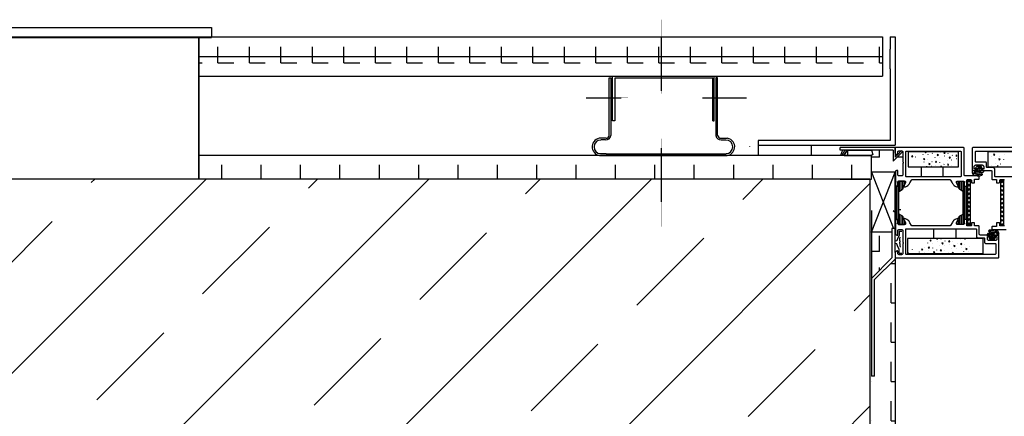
# Model space of a CAD drawing. Header units: millimetres. Extents: x -4577 to 1032787, y -66234 to 201209.
# Tile 230 of 256: x 26380 to 27005, y -55026 to -54774. Entities that reach past the tile are written whole.
import ezdxf

# ---------------------------------------------------------------- set-up
doc = ezdxf.new("R2010")
doc.units = ezdxf.units.MM
doc.linetypes.add('510_5_2OG_ELT_1004$0$11-07-22_DS_2OG$0$AUSGEZOGEN', pattern=[0])
doc.linetypes.add('510_5_2OG_ELT_1004$0$11-07-22_DS_2OG$0$MITTE2_S7', pattern=[0.225, 0.125, -0.05, 0, -0.05])
for name, color, linetype in [('510_5_2OG_ELT_1004$0$11-07-22_DS_2OG$0$106', 8, '510_5_2OG_ELT_1004$0$11-07-22_DS_2OG$0$AUSGEZOGEN'), ('510_5_2OG_ELT_1004$0$11-07-22_DS_2OG$0$108', 8, '510_5_2OG_ELT_1004$0$11-07-22_DS_2OG$0$AUSGEZOGEN'), ('510_5_2OG_ELT_1004$0$11-07-22_DS_2OG$0$DOOR', 8, '510_5_2OG_ELT_1004$0$11-07-22_DS_2OG$0$AUSGEZOGEN'), ('510_5_2OG_ELT_1004$0$11-07-22_DS_2OG$0$Nichttragende_Bauteile', 8, '510_5_2OG_ELT_1004$0$11-07-22_DS_2OG$0$AUSGEZOGEN'), ('510_5_2OG_ELT_1004$0$11-07-22_DS_2OG$0$Tragende_Bauteile', 8, '510_5_2OG_ELT_1004$0$11-07-22_DS_2OG$0$AUSGEZOGEN')]:
    doc.layers.add(name, color=color, linetype=linetype)
pattern_1 = [(90, (1885.797, -66881.692), (-20, 20), [10, -10]), (180, (1885.797, -66881.692), (-20, 20), [10, -10])]
pattern_2 = [(0, (1908.297, -66879.192), (25, 25), [12.5, -12.5]), (90, (1908.297, -66879.192), (25, 25), [12.5, -12.5])]
pattern_3 = [(0, (1905.797, -66881.692), (20, 20), [10, -10]), (90, (1905.797, -66881.692), (20, 20), [10, -10])]

# ---------------------------------------------------------------- blocks, each defined once
blk = doc.blocks.new('510_5_2OG_ELT_1004')
at = {"layer": '510_5_2OG_ELT_1004$0$11-07-22_DS_2OG$0$Nichttragende_Bauteile', "linetype": 'Continuous'}
h = blk.add_hatch(dxfattribs=at)
h.set_pattern_fill('MUSTER_NA', color=256, scale=10, style=0, pattern_type=2)
h.set_pattern_definition(pattern_3)
h.paths.add_polyline_path([(26927.78, -54785.24), (26927.78, -54797.74), (26501.7, -54797.74), (26501.7, -54785.24)], flags=0)
h = blk.add_hatch(dxfattribs=at)
h.set_pattern_fill('MUSTER_NA', color=256, scale=10, style=0, pattern_type=2)
h.set_pattern_definition(pattern_3)
h.paths.add_polyline_path([(26927.78, -54797.74), (26927.78, -54810.24), (26501.7, -54810.24), (26493.7, -54810.24), (26493.7, -54797.74), (26501.7, -54797.74)], flags=0)
h = blk.add_hatch(dxfattribs=at)
h.set_pattern_fill('MUSTER_NA', color=256, scale=10, angle=90, style=0, pattern_type=2)
h.set_pattern_definition(pattern_1)
h.paths.add_polyline_path([(26938.22, -54873.57), (26937.98, -54873.47), (26937.61, -54873.1), (26937.51, -54872.86), (26937.48, -54870.1), (26936.72, -54870.14), (26936.27, -54870.4), (26935.78, -54871.1), (26920.78, -54871.1), (26920.78, -54860.6), (26903.26, -54860.6), (26905.48, -54857.3), (26920.78, -54857.3), (26934.54, -54857.3), (26934.54, -54864.26), (26940.6, -54858.2), (26940.75, -54858.35), (26940.78, -54864.6), (26940.78, -54872.6), (26940.49, -54873.31), (26940.28, -54873.47), (26940.04, -54873.57)], flags=0)
h = blk.add_hatch(dxfattribs=at)
h.set_pattern_fill('MUSTER_NA', color=256, scale=12.5, style=0, pattern_type=2)
h.set_pattern_definition(pattern_2)
h.paths.add_polyline_path([(26845.86, -54860.61), (26920.93, -54860.61), (26920.93, -54875.61), (26845.86, -54875.61), (26493.7, -54875.61), (26493.7, -54860.61)], flags=0)
h = blk.add_hatch(dxfattribs=at)
h.set_pattern_fill('MUSTER_NA', color=256, scale=10, angle=90, style=0, pattern_type=2)
h.set_pattern_definition(pattern_1)
h.paths.add_polyline_path([(26920.78, -54909.39), (26933.78, -54909.39), (26933.78, -54925.62), (26920.78, -54938.62)], flags=0)
h = blk.add_hatch(dxfattribs=at)
h.set_pattern_fill('MUSTER_NA', color=256, scale=12.5, style=0, pattern_type=2)
h.set_pattern_definition(pattern_2)
h.paths.add_polyline_path([(26935.78, -55175.6), (26935.78, -54926.44), (26922.78, -54939.44), (26922.78, -55000.84), (26920.78, -55000.84), (26920.78, -55175.6)], flags=0)
at = {"layer": '510_5_2OG_ELT_1004$0$11-07-22_DS_2OG$0$Tragende_Bauteile', "linetype": 'Continuous'}
h = blk.add_hatch(dxfattribs=at)
h.set_pattern_fill('SCHRAFFUR_16', color=256, scale=1000, style=0, pattern_type=2)
h.set_pattern_definition([(45, (1895.8, -66891.69), (-70.71068, 70.71068), []), (45, (1860.44, -66856.34), (-70.71068, 70.71068), [60, -35])])
h.paths.add_polyline_path([(19380, -55175.6), (26919.78, -55175.6), (26919.78, -54875.6), (19380, -54875.6)], flags=0)
at = {"layer": '510_5_2OG_ELT_1004$0$11-07-22_DS_2OG$0$106', "linetype": '510_5_2OG_ELT_1004$0$11-07-22_DS_2OG$0$AUSGEZOGEN'}
for p, q in [((26934.58, -54895.6), (26936.28, -54897.1)), ((26939.47, -54895.06), (26938.21, -54895.1))]:
    blk.add_line(p, q, dxfattribs=at)
at = {"layer": '510_5_2OG_ELT_1004$0$11-07-22_DS_2OG$0$108', "linetype": '510_5_2OG_ELT_1004$0$11-07-22_DS_2OG$0$AUSGEZOGEN'}
for p, q in [((26948.97, -54858.3), (26948.94, -54858.33)), ((26955, -54858.3), (26955.18, -54858.91)), ((26955.18, -54858.91), (26955.71, -54858.34)), ((26955.71, -54858.34), (26955.57, -54858.3)), ((26959.51, -54859.22), (26959.45, -54859.2)), ((26964.55, -54858.76), (26964.6, -54858.71)), ((26967.29, -54858.47), (26966.76, -54859.04)), ((26966.76, -54859.04), (26967.52, -54859.21)), ((26967.52, -54859.21), (26967.29, -54858.47)), ((26969.39, -54859.19), (26969.41, -54859.25)), ((26946.77, -54860.66), (26946.24, -54861.23)), ((26946.24, -54861.23), (26947, -54861.41)), ((26947, -54861.41), (26946.77, -54860.66)), ((26948.87, -54861.38), (26948.89, -54861.44)), ((26953.65, -54860.06), (26953.63, -54859.99)), ((26954.37, -54862.42), (26953.84, -54862.99)), ((26953.84, -54862.99), (26954.6, -54863.16)), ((26954.19, -54864.92), (26954.13, -54864.9)), ((26954.6, -54863.16), (26954.37, -54862.42)), ((26956.47, -54863.14), (26956.49, -54863.2)), ((26956.59, -54860.04), (26956.54, -54860.09)), ((26957.23, -54865.62), (26957.46, -54866.37)), ((26957.99, -54865.8), (26957.23, -54865.62)), ((26959.23, -54864.47), (26959.28, -54864.42)), ((26961.25, -54861.81), (26961.23, -54861.75)), ((26961.97, -54864.17), (26961.44, -54864.74)), ((26961.44, -54864.74), (26962.2, -54864.92)), ((26962.2, -54864.92), (26961.97, -54864.17)), ((26962.55, -54859.92), (26962.78, -54860.66)), ((26963.31, -54860.09), (26962.55, -54859.92)), ((26962.78, -54860.66), (26963.31, -54860.09)), ((26964.07, -54864.89), (26964.09, -54864.95)), ((26964.19, -54861.8), (26964.14, -54861.84)), ((26967.11, -54860.97), (26967.05, -54860.96)), ((26968.85, -54863.57), (26968.83, -54863.5)), ((26970.15, -54861.67), (26970.38, -54862.42)), ((26970.91, -54861.85), (26970.15, -54861.67)), ((26970.38, -54862.42), (26970.91, -54861.85)), ((26971.79, -54863.55), (26971.74, -54863.6)), ((26972.15, -54860.52), (26972.2, -54860.47)), ((26974.89, -54860.22), (26974.36, -54860.79)), ((26974.71, -54862.72), (26974.65, -54862.71)), ((26952.41, -54867.8), (26952.41, -54874.1)), ((26955.93, -54867.52), (26955.91, -54867.45)), ((26957.46, -54866.37), (26957.99, -54865.8)), ((26958.87, -54867.5), (26958.82, -54867.55)), ((26961.79, -54866.67), (26961.73, -54866.66)), ((26964.83, -54867.38), (26964.96, -54867.8)), ((26965.59, -54867.55), (26964.83, -54867.38)), ((26965.36, -54867.8), (26965.59, -54867.55)), ((26966.41, -54874.1), (26966.41, -54867.8)), ((26966.83, -54866.22), (26966.88, -54866.17)), ((26969.57, -54865.93), (26969.04, -54866.5)), ((26969.04, -54866.5), (26969.8, -54866.67)), ((26969.8, -54866.67), (26969.57, -54865.93)), ((26971.67, -54866.64), (26971.69, -54866.71)), ((26938.48, -54876.85), (26938.48, -54883.33)), ((26939.48, -54876.85), (26939.48, -54882.72)), ((26940.48, -54876.85), (26940.48, -54882.12)), ((26941.48, -54876.85), (26941.48, -54879.75)), ((26975.78, -54876.85), (26975.78, -54879.75)), ((26976.78, -54876.85), (26976.78, -54882.12)), ((26977.78, -54876.85), (26977.78, -54882.72)), ((26978.78, -54876.85), (26978.78, -54883.33)), ((26981.78, -54877.76), (26983.13, -54876.4)), ((26983.78, -54877.7), (26982.48, -54876.4)), ((26938.68, -54883.18), (26940.38, -54882.2)), ((26978.58, -54883.18), (26976.88, -54882.2)), ((26979.78, -54879.96), (26979.78, -54901.25)), ((26980.78, -54880.05), (26980.78, -54901.15)), ((26981.28, -54880.55), (26981.28, -54900.65)), ((26983.78, -54880.42), (26981.78, -54878.42)), ((26981.78, -54880.47), (26983.78, -54878.47)), ((26983.78, -54883.13), (26981.78, -54881.13)), ((26981.78, -54883.19), (26983.78, -54881.19)), ((26983.78, -54885.85), (26981.78, -54883.85)), ((26981.78, -54885.9), (26983.78, -54883.9)), ((26983.78, -54888.56), (26981.78, -54886.56)), ((26981.78, -54888.62), (26983.78, -54886.62)), ((26983.78, -54891.28), (26981.78, -54889.28)), ((26981.78, -54891.33), (26983.78, -54889.33)), ((26983.78, -54893.99), (26981.78, -54891.99)), ((26981.78, -54894.05), (26983.78, -54892.05)), ((26983.78, -54896.71), (26981.78, -54894.71)), ((26981.78, -54896.76), (26983.78, -54894.76)), ((26938.48, -54897.88), (26938.48, -54904.35)), ((26940.38, -54899.01), (26938.68, -54898.03)), ((26939.48, -54898.49), (26939.48, -54904.35)), ((26940.48, -54899.09), (26940.48, -54904.35)), ((26941.48, -54901.46), (26941.48, -54904.35)), ((26975.78, -54901.46), (26975.78, -54904.35)), ((26976.78, -54899.09), (26976.78, -54904.35)), ((26976.88, -54899.01), (26978.58, -54898.03)), ((26977.78, -54898.49), (26977.78, -54904.35)), ((26978.78, -54897.88), (26978.78, -54904.35)), ((26983.78, -54899.42), (26981.78, -54897.42)), ((26981.78, -54899.48), (26983.78, -54897.48)), ((26983.78, -54902.14), (26981.78, -54900.14)), ((26981.78, -54902.2), (26983.78, -54900.2)), ((26983.73, -54904.8), (26981.78, -54902.85)), ((26981.89, -54904.8), (26983.78, -54902.91)), ((26960.44, -54913.4), (26960.44, -54907.1)), ((26974.44, -54907.1), (26974.44, -54913.4)), ((26954.96, -54913.62), (26954.89, -54913.61)), ((26958, -54914.33), (26958.22, -54915.07)), ((26962.56, -54915.38), (26962.49, -54915.36)), ((26962.96, -54913.62), (26962.89, -54913.4)), ((26964.84, -54913.59), (26964.86, -54913.66)), ((26967.6, -54914.93), (26967.64, -54914.88)), ((26972.44, -54915.35), (26972.46, -54915.41)), ((26977.21, -54914.03), (26977.19, -54913.96)), ((26980.15, -54914.01), (26980.11, -54914.06)), ((26943.77, -54920.17), (26943.85, -54920.11)), ((26946.71, -54920.16), (26946.67, -54920.2)), ((26951.37, -54921.93), (26951.35, -54921.86)), ((26954.31, -54921.91), (26954.27, -54921.96)), ((26954.68, -54918.88), (26954.72, -54918.83)), ((26956.69, -54916.22), (26956.67, -54916.16)), ((26957.24, -54921.08), (26957.17, -54921.07)), ((26959.52, -54919.3), (26959.54, -54919.36)), ((26959.63, -54916.21), (26959.59, -54916.25)), ((26960.28, -54921.79), (26960.51, -54922.53)), ((26962.28, -54920.63), (26962.32, -54920.58)), ((26964.29, -54917.98), (26964.27, -54917.91)), ((26965.01, -54920.34), (26964.48, -54920.91)), ((26964.48, -54920.91), (26965.24, -54921.08)), ((26965.24, -54921.08), (26965.01, -54920.34)), ((26965.6, -54916.08), (26965.82, -54916.83)), ((26967.12, -54921.05), (26967.14, -54921.12)), ((26967.23, -54917.96), (26967.19, -54918.01)), ((26970.16, -54917.13), (26970.09, -54917.12)), ((26971.89, -54919.73), (26971.87, -54919.67)), ((26973.2, -54917.84), (26973.42, -54918.58)), ((26973.96, -54918.01), (26973.2, -54917.84)), ((26973.42, -54918.58), (26973.96, -54918.01)), ((26974.83, -54919.72), (26974.79, -54919.76)), ((26975.2, -54916.68), (26975.24, -54916.63)), ((26977.76, -54918.89), (26977.69, -54918.87)), ((26979.49, -54921.48), (26979.47, -54921.42)), ((26980.04, -54917.1), (26980.06, -54917.17)), ((26980.8, -54919.59), (26981.02, -54920.34)), ((26982.43, -54921.47), (26982.39, -54921.52)), ((26982.8, -54918.43), (26982.84, -54918.39)), ((26944.49, -54922.53), (26944.15, -54922.9)), ((26944.61, -54922.9), (26944.49, -54922.53)), ((26964.84, -54922.84), (26964.77, -54922.82)), ((26969.88, -54922.38), (26969.92, -54922.34)), ((26974.72, -54922.81), (26974.74, -54922.87))]:
    blk.add_line(p, q, dxfattribs=at)
for points in [[(26981.28, -54876.85), (26981.28, -54876.4), (26981.32, -54876.21), (26981.43, -54876.05), (26981.59, -54875.94), (26981.78, -54875.9), (26983.78, -54875.9), (26983.97, -54875.94), (26984.13, -54876.05), (26984.24, -54876.21), (26984.28, -54876.4), (26984.28, -54877.4), (26984.32, -54877.6), (26984.43, -54877.76), (26984.59, -54877.87), (26984.78, -54877.9), (26986.28, -54877.9), (26986.28, -54875.6), (26988.78, -54875.6), (26988.97, -54875.57), (26989.13, -54875.46), (26989.24, -54875.3), (26989.28, -54875.1), (26989.28, -54874.1), (26989.24, -54873.91), (26989.13, -54873.75), (26988.97, -54873.64), (26988.78, -54873.6), (26980.28, -54873.6), (26980.09, -54873.57), (26979.93, -54873.46), (26979.82, -54873.3), (26979.78, -54873.1), (26979.78, -54856.1), (26979.74, -54855.91), (26979.63, -54855.75), (26979.47, -54855.64), (26979.28, -54855.6), (26935.78, -54855.6), (26935.78, -54859), (26936.88, -54860.1), (26937.18, -54860.1), (26937.33, -54860.06), (26937.44, -54859.95), (26937.48, -54859.8), (26937.48, -54858.6), (26937.51, -54858.35), (26937.61, -54858.1), (26937.77, -54857.9), (26937.98, -54857.74), (26938.22, -54857.64), (26938.48, -54857.6), (26939.78, -54857.6), (26940.04, -54857.64), (26940.28, -54857.74), (26940.49, -54857.9), (26940.65, -54858.1), (26940.75, -54858.35), (26940.78, -54858.6), (26940.78, -54864.6), (26940.91, -54864.79), (26940.97, -54864.99), (26940.97, -54865.21), (26940.91, -54865.42), (26940.78, -54865.6), (26940.78, -54872.6), (26940.75, -54872.86), (26940.65, -54873.1), (26940.49, -54873.31), (26940.28, -54873.47), (26940.04, -54873.57), (26939.78, -54873.6), (26938.48, -54873.6), (26938.22, -54873.57), (26937.98, -54873.47), (26937.77, -54873.31), (26937.61, -54873.1), (26937.51, -54872.86), (26937.48, -54872.6), (26937.48, -54870.1), (26936.98, -54870.1), (26936.72, -54870.14), (26936.48, -54870.24), (26936.27, -54870.4), (26936.11, -54870.6), (26936.01, -54870.85), (26935.98, -54871.1), (26935.98, -54876.85), (26936.14, -54876.98), (26936.18, -54877.13), (26936.18, -54877.58), (26936.14, -54877.73), (26935.98, -54877.85), (26935.98, -54879.75), (26936.02, -54879.9), (26936.13, -54880.01), (26936.28, -54880.05), (26937.28, -54880.05), (26937.43, -54880.01), (26937.54, -54879.9), (26937.58, -54879.75), (26937.58, -54877.35), (26937.62, -54877.16), (26937.73, -54877), (26937.89, -54876.89), (26938.08, -54876.85), (26941.98, -54876.85)], [(26942.58, -54873.6), (26942.58, -54858.3), (26942.62, -54858.11), (26942.73, -54857.95), (26942.89, -54857.84), (26943.08, -54857.8), (26977.28, -54857.8), (26977.47, -54857.84), (26977.63, -54857.95), (26977.74, -54858.11), (26977.78, -54858.3), (26977.78, -54873.6), (26977.74, -54873.8), (26977.63, -54873.96), (26977.47, -54874.07), (26977.28, -54874.1), (26943.08, -54874.1)], [(26974.36, -54860.79), (26975.12, -54860.97), (26974.89, -54860.22)], [(26942.28, -54877.65), (26942.24, -54877.41), (26942.13, -54877.18), (26941.95, -54877.01), (26941.73, -54876.89), (26941.48, -54876.85), (26938.08, -54876.85), (26937.89, -54876.89), (26937.73, -54877), (26937.62, -54877.16), (26937.58, -54877.35), (26937.58, -54879.75), (26937.54, -54879.9), (26937.43, -54880.01), (26937.28, -54880.05), (26936.48, -54880.05), (26936.29, -54880.09), (26936.13, -54880.2), (26936.02, -54880.36), (26935.98, -54880.55)], [(26940.94, -54880.72), (26942.28, -54878.3), (26942.28, -54877.65)], [(26941.98, -54876.85), (26942.17, -54876.89), (26942.33, -54877), (26942.44, -54877.16), (26942.48, -54877.35), (26942.48, -54878.05), (26941.09, -54880.46), (26941.08, -54880.55), (26941.13, -54880.62), (26941.21, -54880.65), (26941.78, -54880.58), (26942.33, -54880.44), (26942.86, -54880.23), (26943.37, -54879.96), (26943.84, -54879.64), (26944.27, -54879.27), (26944.65, -54878.85), (26944.99, -54878.38), (26945.26, -54877.88), (26946.26, -54876.15), (26946.37, -54876.02), (26946.52, -54875.93), (26946.69, -54875.9), (26970.57, -54875.9), (26970.74, -54875.93), (26970.89, -54876.02), (26971, -54876.15), (26972, -54877.88), (26972.27, -54878.38), (26972.61, -54878.85), (26972.99, -54879.27), (26973.42, -54879.64), (26973.89, -54879.96), (26974.4, -54880.23), (26974.93, -54880.44), (26975.48, -54880.58), (26976.05, -54880.65), (26976.13, -54880.62), (26976.18, -54880.55), (26976.17, -54880.46), (26974.78, -54878.05), (26974.78, -54877.35), (26974.82, -54877.16), (26974.93, -54877), (26975.09, -54876.89), (26975.28, -54876.85)], [(26943.08, -54874.1), (26942.89, -54874.07), (26942.73, -54873.96), (26942.62, -54873.8), (26942.58, -54873.6)], [(26976.32, -54880.72), (26974.98, -54878.3), (26974.98, -54877.65), (26975.02, -54877.41), (26975.13, -54877.18), (26975.31, -54877.01), (26975.53, -54876.89), (26975.78, -54876.85), (26979.18, -54876.85), (26979.37, -54876.89), (26979.53, -54877), (26979.64, -54877.16), (26979.68, -54877.35), (26979.68, -54879.75), (26979.72, -54879.9), (26979.83, -54880.01), (26979.98, -54880.05), (26980.78, -54880.05), (26980.97, -54880.09), (26981.13, -54880.2), (26981.24, -54880.36), (26981.28, -54880.55)], [(26975.28, -54876.85), (26979.18, -54876.85), (26979.37, -54876.89), (26979.53, -54877), (26979.64, -54877.16), (26979.68, -54877.35), (26979.68, -54879.75), (26979.72, -54879.9), (26979.83, -54880.01), (26979.98, -54880.05), (26980.98, -54880.05), (26981.13, -54880.01), (26981.24, -54879.9), (26981.28, -54879.75), (26981.28, -54877.85), (26981.12, -54877.73), (26981.08, -54877.58), (26981.08, -54877.13), (26981.12, -54876.98), (26981.28, -54876.85)], [(26981.78, -54904.8), (26983.78, -54904.8), (26983.78, -54876.4), (26981.78, -54876.4), (26981.78, -54904.8)], [(26940.38, -54882.2), (26940.59, -54882.04), (26940.75, -54881.83), (26940.85, -54881.59), (26940.88, -54881.33), (26940.88, -54880.96), (26940.89, -54880.88), (26940.91, -54880.79), (26940.94, -54880.72)], [(26976.88, -54882.2), (26976.67, -54882.04), (26976.51, -54881.83), (26976.41, -54881.59), (26976.38, -54881.33), (26976.38, -54880.96), (26976.37, -54880.88), (26976.35, -54880.79), (26976.32, -54880.72)], [(26978.58, -54898.03), (26978.79, -54897.87), (26978.95, -54897.66), (26979.05, -54897.42), (26979.08, -54897.16), (26979.08, -54884.04), (26979.05, -54883.79), (26978.95, -54883.54), (26978.79, -54883.34), (26978.58, -54883.18)], [(26941.98, -54904.35), (26938.08, -54904.35), (26937.89, -54904.32), (26937.73, -54904.21), (26937.62, -54904.05), (26937.58, -54903.85), (26937.58, -54901.45), (26937.54, -54901.3), (26937.43, -54901.19), (26937.28, -54901.15), (26936.28, -54901.15), (26936.13, -54901.19), (26936.02, -54901.3), (26935.98, -54901.45), (26935.98, -54903.35), (26936.14, -54903.48), (26936.18, -54903.63), (26936.18, -54904.08), (26936.14, -54904.23), (26935.98, -54904.35), (26935.98, -54904.8), (26935.98, -54904.35), (26935.98, -54910.1), (26936.01, -54910.36), (26936.11, -54910.6), (26936.27, -54910.81), (26936.48, -54910.97), (26936.72, -54911.07), (26936.98, -54911.1), (26937.48, -54911.1), (26937.48, -54908.6), (26937.51, -54908.35), (26937.61, -54908.1), (26937.77, -54907.9), (26937.98, -54907.74), (26938.22, -54907.64), (26938.48, -54907.6), (26939.78, -54907.6), (26940.04, -54907.64), (26940.28, -54907.74), (26940.49, -54907.9), (26940.65, -54908.1), (26940.75, -54908.35), (26940.78, -54908.6), (26940.78, -54915.6), (26940.91, -54915.79), (26940.97, -54915.99), (26940.97, -54916.21), (26940.91, -54916.42), (26940.78, -54916.6), (26940.78, -54922.6), (26940.75, -54922.86), (26940.65, -54923.1), (26940.49, -54923.31), (26940.28, -54923.47), (26940.04, -54923.57), (26939.78, -54923.6), (26938.48, -54923.6), (26938.22, -54923.57), (26937.98, -54923.47), (26937.77, -54923.31), (26937.61, -54923.1), (26937.51, -54922.86), (26937.48, -54922.6), (26937.48, -54921.4), (26937.44, -54921.25), (26937.33, -54921.14), (26937.18, -54921.1), (26936.88, -54921.1), (26935.78, -54922.2), (26935.78, -54925.6), (27001.28, -54925.6), (27001.47, -54925.57), (27001.63, -54925.46), (27001.74, -54925.3), (27001.78, -54925.1), (27001.78, -54911.6), (27001.74, -54911.41), (27001.63, -54911.25), (27001.47, -54911.14), (27001.28, -54911.1), (26999.98, -54911.1), (26999.79, -54911.14), (26999.63, -54911.25), (26999.52, -54911.41), (26999.48, -54911.6), (26999.48, -54912.1), (27000.48, -54912.1), (27000.48, -54913.6), (27000.45, -54913.86), (27000.35, -54914.1), (27000.19, -54914.31), (26999.98, -54914.47), (26999.74, -54914.57), (26999.48, -54914.6), (26995.48, -54914.6), (26995.22, -54914.57), (26994.98, -54914.47), (26994.77, -54914.31), (26994.61, -54914.1), (26994.51, -54913.86), (26994.48, -54913.6), (26994.48, -54912.1), (26995.48, -54912.1), (26995.48, -54911.6), (26995.44, -54911.41), (26995.33, -54911.25), (26995.17, -54911.14), (26994.98, -54911.1), (26989.78, -54911.1), (26989.59, -54911.07), (26989.43, -54910.96), (26989.32, -54910.8), (26989.28, -54910.6), (26989.28, -54905.8), (26989.24, -54905.61), (26989.13, -54905.45), (26988.97, -54905.34), (26988.78, -54905.3), (26986.28, -54905.3), (26986.28, -54903.3), (26984.78, -54903.3), (26984.59, -54903.34), (26984.43, -54903.45), (26984.32, -54903.61), (26984.28, -54903.8), (26984.28, -54904.8), (26984.24, -54905), (26984.13, -54905.16), (26983.97, -54905.27), (26983.78, -54905.3), (26981.78, -54905.3), (26981.59, -54905.27), (26981.43, -54905.16), (26981.32, -54905), (26981.28, -54904.8), (26981.28, -54904.35), (26981.12, -54904.23), (26981.08, -54904.08), (26981.08, -54903.63), (26981.12, -54903.48), (26981.28, -54903.35), (26981.28, -54901.45), (26981.24, -54901.3), (26981.13, -54901.19), (26980.98, -54901.15), (26979.98, -54901.15), (26979.83, -54901.19), (26979.72, -54901.3), (26979.68, -54901.45), (26979.68, -54903.85), (26979.64, -54904.05), (26979.53, -54904.21), (26979.37, -54904.32), (26979.18, -54904.35), (26975.28, -54904.35)], [(26935.98, -54900.65), (26936.02, -54900.85), (26936.13, -54901.01), (26936.29, -54901.12), (26936.48, -54901.15), (26937.28, -54901.15), (26937.43, -54901.19), (26937.54, -54901.3), (26937.58, -54901.45), (26937.58, -54903.85), (26937.62, -54904.05), (26937.73, -54904.21), (26937.89, -54904.32), (26938.08, -54904.35), (26941.48, -54904.35), (26941.73, -54904.32), (26941.95, -54904.2), (26942.13, -54904.02), (26942.24, -54903.8), (26942.28, -54903.55)], [(26940.94, -54900.49), (26940.91, -54900.41), (26940.89, -54900.33), (26940.88, -54900.25), (26940.88, -54899.88), (26940.85, -54899.62), (26940.75, -54899.38), (26940.59, -54899.17), (26940.38, -54899.01)], [(26942.28, -54903.55), (26942.28, -54902.9), (26940.94, -54900.49)], [(26975.28, -54904.35), (26975.09, -54904.32), (26974.93, -54904.21), (26974.82, -54904.05), (26974.78, -54903.85), (26974.78, -54903.15), (26976.17, -54900.75), (26976.18, -54900.66), (26976.13, -54900.59), (26976.05, -54900.55), (26975.48, -54900.63), (26974.93, -54900.77), (26974.4, -54900.98), (26973.89, -54901.24), (26973.42, -54901.57), (26972.99, -54901.94), (26972.61, -54902.36), (26972.27, -54902.83), (26972, -54903.33), (26971, -54905.05), (26970.89, -54905.19), (26970.74, -54905.27), (26970.57, -54905.3), (26946.69, -54905.3), (26946.52, -54905.27), (26946.37, -54905.19), (26946.26, -54905.05), (26945.26, -54903.33), (26944.99, -54902.83), (26944.65, -54902.36), (26944.27, -54901.94), (26943.84, -54901.57), (26943.37, -54901.24), (26942.86, -54900.98), (26942.33, -54900.77), (26941.78, -54900.63), (26941.21, -54900.55), (26941.13, -54900.59), (26941.08, -54900.66), (26941.09, -54900.75), (26942.48, -54903.15), (26942.48, -54903.85), (26942.44, -54904.05), (26942.33, -54904.21), (26942.17, -54904.32), (26941.98, -54904.35)], [(26979.18, -54904.35), (26975.78, -54904.35), (26975.53, -54904.32), (26975.31, -54904.2), (26975.13, -54904.02), (26975.02, -54903.8), (26974.98, -54903.55), (26974.98, -54902.9), (26976.32, -54900.49)], [(26976.32, -54900.49), (26976.35, -54900.41), (26976.37, -54900.33), (26976.38, -54900.25), (26976.38, -54899.88), (26976.41, -54899.62), (26976.51, -54899.38), (26976.67, -54899.17), (26976.88, -54899.01)], [(26981.28, -54900.65), (26981.24, -54900.85), (26981.13, -54901.01), (26980.97, -54901.12), (26980.78, -54901.15), (26979.98, -54901.15), (26979.83, -54901.19), (26979.72, -54901.3), (26979.68, -54901.45), (26979.68, -54903.85)], [(26999.78, -54916.9), (26999.78, -54922.9), (26999.74, -54923.1), (26999.63, -54923.26), (26999.47, -54923.37), (26999.28, -54923.4), (26943.08, -54923.4), (26942.89, -54923.37), (26942.73, -54923.26), (26942.62, -54923.1), (26942.58, -54922.9), (26942.58, -54907.6), (26942.62, -54907.41), (26942.73, -54907.25), (26942.89, -54907.14), (26943.08, -54907.1), (26986.98, -54907.1), (26987.17, -54907.14), (26987.33, -54907.25), (26987.44, -54907.41), (26987.48, -54907.6), (26987.48, -54911.9), (26987.51, -54912.16), (26987.61, -54912.4), (26987.77, -54912.61), (26987.98, -54912.77), (26988.22, -54912.87), (26988.48, -54912.9), (26992.18, -54912.9), (26992.37, -54912.94), (26992.53, -54913.05), (26992.64, -54913.21), (26992.68, -54913.4), (26992.68, -54915.9), (26992.72, -54916.1), (26992.83, -54916.26), (26992.99, -54916.37), (26993.18, -54916.4), (26999.28, -54916.4), (26999.47, -54916.44), (26999.63, -54916.55), (26999.74, -54916.71), (26999.78, -54916.9)], [(26979.68, -54903.85), (26979.64, -54904.05), (26979.53, -54904.21), (26979.37, -54904.32), (26979.18, -54904.35)], [(26958.22, -54915.07), (26958.76, -54914.5), (26958, -54914.33)], [(26962.24, -54913.4), (26962.2, -54913.45), (26962.96, -54913.62)], [(26952.91, -54920.78), (26953.44, -54920.21), (26952.68, -54920.03), (26952.91, -54920.78)], [(26957.64, -54919.33), (26957.41, -54918.58), (26956.88, -54919.15), (26957.64, -54919.33)], [(26960.51, -54922.53), (26961.04, -54921.96), (26960.28, -54921.79)], [(26965.82, -54916.83), (26966.36, -54916.26), (26965.6, -54916.08)], [(26981.02, -54920.34), (26981.56, -54919.77), (26980.8, -54919.59)], [(26972.08, -54922.66), (26972.84, -54922.84), (26972.61, -54922.09), (26972.08, -54922.66)]]:
    blk.add_lwpolyline(points, dxfattribs=at)
for points in [[(26976.18, -54867.8), (26976.18, -54858.3), (26944.18, -54858.3), (26944.18, -54867.8), (26976.18, -54867.8)], [(26991.68, -54922.9), (26991.68, -54913.4), (26943.68, -54913.4), (26943.68, -54922.9), (26991.68, -54922.9)], [(26970.33, -54914.63), (26969.8, -54915.2), (26970.56, -54915.38), (26970.33, -54914.63)], [(26977.93, -54916.39), (26977.4, -54916.96), (26978.16, -54917.13), (26977.93, -54916.39)]]:
    blk.add_lwpolyline(points, close=True, dxfattribs=at)
at = {"layer": '510_5_2OG_ELT_1004$0$11-07-22_DS_2OG$0$DOOR', "linetype": '510_5_2OG_ELT_1004$0$11-07-22_DS_2OG$0$AUSGEZOGEN'}
for p, q in [((26997.41, -54858.43), (26997.46, -54858.38)), ((27000.35, -54858.41), (27000.37, -54858.47)), ((26995.03, -54864.12), (26995.05, -54864.18)), ((26997.04, -54861.46), (26997, -54861.51)), ((26998.82, -54859.56), (26998.29, -54860.13)), ((26998.29, -54860.13), (26999.05, -54860.31)), ((26999.05, -54860.31), (26998.82, -54859.56)), ((26999.81, -54862.79), (26999.79, -54862.73)), ((27002.09, -54861.01), (27002.15, -54861.02)), ((27004.64, -54863.22), (27004.6, -54863.26)), ((27005.01, -54860.18), (27005.06, -54860.13)), ((26984.88, -54870.2), (26984.85, -54870.32)), ((26984.85, -54870.32), (26984.85, -54871.32)), ((26984.85, -54871.32), (26985.24, -54872.41)), ((26985.05, -54870.12), (26984.86, -54870.3)), ((26985.05, -54870.12), (26984.86, -54870.3)), ((26985.04, -54870.11), (26984.88, -54870.2)), ((26987.19, -54870.11), (26985.04, -54870.11)), ((26986.19, -54871.8), (26985.45, -54872.54)), ((26986.19, -54871.8), (26985.45, -54872.54)), ((26985.78, -54870.12), (26987.08, -54871.41)), ((26985.78, -54870.12), (26987.08, -54871.41)), ((26985.78, -54871.49), (26986.19, -54871.21)), ((26987.14, -54872.53), (26985.78, -54871.49)), ((26986.19, -54871.21), (26986.98, -54871.39)), ((26987.75, -54870.24), (26986.67, -54871.32)), ((26987.75, -54870.24), (26986.67, -54871.32)), ((26987.44, -54867.72), (26986.97, -54868.44)), ((26986.97, -54868.44), (26987.02, -54868.7)), ((26986.98, -54868.49), (26988.34, -54869.85)), ((26986.98, -54868.49), (26988.34, -54869.85)), ((26986.98, -54871.39), (26987.79, -54871.51)), ((26987.02, -54868.7), (26987.39, -54868.95)), ((26987.31, -54870.08), (26987.19, -54870.11)), ((26987.39, -54869.91), (26987.31, -54870.08)), ((26987.39, -54868.95), (26987.39, -54869.91)), ((26987.57, -54867.62), (26987.44, -54867.72)), ((26990.61, -54867.62), (26987.57, -54867.62)), ((26987.69, -54870.11), (26988.28, -54869.84)), ((26988.05, -54870.82), (26987.69, -54870.11)), ((26987.79, -54871.51), (26988.6, -54871.56)), ((26988.66, -54869.33), (26988.03, -54869.96)), ((26988.66, -54869.33), (26988.03, -54869.96)), ((26988.62, -54870.86), (26988.05, -54870.82)), ((26988.19, -54868.32), (26989.09, -54868.48)), ((26988.19, -54869.02), (26988.19, -54868.32)), ((26988.49, -54869.32), (26988.19, -54869.02)), ((26988.28, -54869.84), (26988.44, -54869.84)), ((26988.44, -54869.84), (26988.6, -54869.97)), ((26989.69, -54869.32), (26988.49, -54869.32)), ((26988.6, -54869.97), (26989.09, -54870.85)), ((26988.6, -54871.56), (26989.42, -54871.54)), ((26989.38, -54870.84), (26988.62, -54870.86)), ((26988.77, -54870.27), (26989.18, -54870.69)), ((26988.77, -54870.27), (26989.18, -54870.69)), ((26988.89, -54868.04), (26989.09, -54867.84)), ((26988.99, -54868.21), (26988.89, -54868.04)), ((26988.95, -54867.63), (26989.7, -54868.38)), ((26988.95, -54867.63), (26989.7, -54868.38)), ((26989.09, -54868.24), (26988.99, -54868.21)), ((26989.09, -54867.84), (26989.26, -54867.94)), ((26989.26, -54868.14), (26989.09, -54868.24)), ((26989.09, -54868.48), (26989.99, -54868.32)), ((26989.09, -54870.85), (26989.57, -54869.97)), ((26989.26, -54867.94), (26989.29, -54868.04)), ((26989.29, -54868.04), (26989.26, -54868.14)), ((26990.82, -54870), (26989.27, -54871.55)), ((26990.82, -54870), (26989.27, -54871.55)), ((26989.34, -54870.85), (26989.98, -54871.49)), ((26989.34, -54870.85), (26989.98, -54871.49)), ((26990.04, -54870.77), (26989.38, -54870.84)), ((26989.42, -54871.54), (26990.23, -54871.46)), ((26989.57, -54869.97), (26989.89, -54869.83)), ((26990.36, -54867.63), (26989.59, -54868.4)), ((26990.36, -54867.63), (26989.59, -54868.4)), ((26989.99, -54869.02), (26989.69, -54869.32)), ((26989.89, -54869.83), (26990.5, -54870.11)), ((26989.99, -54868.32), (26989.99, -54869.02)), ((26989.99, -54868.67), (26990.8, -54869.48)), ((26989.99, -54868.67), (26990.8, -54869.48)), ((26990.5, -54870.11), (26990.04, -54870.77)), ((26990.23, -54871.46), (26991.03, -54871.31)), ((26990.75, -54867.73), (26990.61, -54867.62)), ((26991.14, -54868.47), (26990.75, -54867.73)), ((26990.8, -54868.96), (26991.14, -54868.47)), ((26990.8, -54869.91), (26990.8, -54868.96)), ((26990.83, -54870.03), (26990.8, -54869.91)), ((26991, -54870.11), (26990.83, -54870.03)), ((26992.57, -54870.11), (26991, -54870.11)), ((26991.03, -54871.31), (26991.82, -54871.09)), ((26991.44, -54870.12), (26992.08, -54870.76)), ((26991.44, -54870.12), (26992.08, -54870.76)), ((26991.82, -54871.09), (26992.57, -54870.11)), ((26996.77, -54866.71), (26996.83, -54866.73)), ((26999.69, -54865.89), (26999.74, -54865.84)), ((27001.33, -54867.76), (27001.1, -54867.02)), ((27002.63, -54865.87), (27002.65, -54865.93)), ((26985.24, -54872.41), (26985.9, -54872.79)), ((26985.9, -54872.79), (26986.37, -54873)), ((26986.37, -54873), (26986.89, -54873.19)), ((26986.89, -54873.19), (26987.41, -54873.35)), ((26988.96, -54872.78), (26987.14, -54872.53)), ((26987.41, -54873.35), (26987.94, -54873.45)), ((26988.14, -54872.67), (26987.45, -54873.36)), ((26988.14, -54872.67), (26987.45, -54873.36)), ((26987.94, -54873.45), (26988.49, -54873.48)), ((26988.37, -54872.7), (26989.14, -54873.47)), ((26988.37, -54872.7), (26989.14, -54873.47)), ((26988.49, -54873.48), (26988.99, -54873.48)), ((26989.51, -54872.72), (26988.96, -54872.78)), ((26988.99, -54873.48), (26989.62, -54873.41)), ((26990.05, -54872.6), (26989.51, -54872.72)), ((26989.62, -54873.41), (26990.23, -54873.28)), ((26990.58, -54872.43), (26990.05, -54872.6)), ((26990.23, -54873.28), (26990.83, -54873.09)), ((26991.2, -54872.45), (26990.42, -54873.23)), ((26991.2, -54872.45), (26990.42, -54873.23)), ((26991.14, -54872.32), (26990.58, -54872.43)), ((26990.83, -54873.09), (26991.33, -54872.71)), ((26990.87, -54872.38), (26991.26, -54872.77)), ((26990.87, -54872.38), (26991.26, -54872.77)), ((26991.33, -54872.71), (26991.14, -54872.32)), ((27004.68, -54876.41), (27002.78, -54878.3)), ((27002.83, -54876.41), (27004.78, -54878.36)), ((27004.78, -54879.01), (27002.78, -54881.01)), ((27002.78, -54879.07), (27004.78, -54881.07)), ((27004.78, -54881.73), (27002.78, -54883.73)), ((27002.78, -54881.79), (27004.78, -54883.79)), ((27004.78, -54884.45), (27002.78, -54886.45)), ((27002.78, -54884.5), (27004.78, -54886.5)), ((27004.78, -54887.16), (27002.78, -54889.16)), ((27002.78, -54887.22), (27004.78, -54889.22)), ((27004.78, -54889.88), (27002.78, -54891.88)), ((27002.78, -54889.93), (27004.78, -54891.93)), ((27004.78, -54892.59), (27002.78, -54894.59)), ((27002.78, -54892.65), (27004.78, -54894.65)), ((27004.78, -54895.31), (27002.78, -54897.31)), ((27002.78, -54895.36), (27004.78, -54897.36)), ((27004.78, -54898.02), (27002.78, -54900.02)), ((27002.78, -54898.08), (27004.78, -54900.08)), ((27004.78, -54900.74), (27002.78, -54902.74)), ((27002.78, -54900.79), (27004.78, -54902.79)), ((26995.73, -54908.11), (26995.23, -54908.49)), ((26995.23, -54908.49), (26995.42, -54908.88)), ((26995.42, -54908.88), (26995.98, -54908.77)), ((26995.6, -54908.22), (26996.11, -54908.73)), ((26995.6, -54908.22), (26996.11, -54908.73)), ((26996.33, -54907.92), (26995.73, -54908.11)), ((26995.98, -54908.77), (26996.51, -54908.6)), ((26996.94, -54907.79), (26996.33, -54907.92)), ((26996.51, -54908.6), (26997.05, -54908.48)), ((26997.57, -54907.72), (26996.94, -54907.79)), ((26997.05, -54908.48), (26997.6, -54908.42)), ((26998.07, -54907.72), (26997.57, -54907.72)), ((26997.6, -54908.42), (26999.42, -54908.67)), ((26998.33, -54907.74), (26997.64, -54908.43)), ((26998.33, -54907.74), (26997.64, -54908.43)), ((26997.94, -54907.73), (26998.8, -54908.59)), ((26997.94, -54907.73), (26998.8, -54908.59)), ((26998.62, -54907.75), (26998.07, -54907.72)), ((26999.15, -54907.85), (26998.62, -54907.75)), ((26999.67, -54908.01), (26999.15, -54907.85)), ((26999.42, -54908.67), (27000.78, -54909.71)), ((27000.19, -54908.2), (26999.67, -54908.01)), ((27000.54, -54908.36), (26999.88, -54909.02)), ((27000.54, -54908.36), (26999.88, -54909.02)), ((27000.66, -54908.41), (27000.19, -54908.2)), ((27001.32, -54908.79), (27000.66, -54908.41)), ((27001.71, -54909.88), (27001.32, -54908.79)), ((27002.78, -54903.51), (27004.08, -54904.81)), ((27004.78, -54903.45), (27003.43, -54904.81)), ((26994.74, -54910.11), (26993.99, -54911.09)), ((26993.99, -54911.09), (26995.56, -54911.09)), ((26994.71, -54910.16), (26995.73, -54911.17)), ((26994.71, -54910.16), (26995.73, -54911.17)), ((26995.53, -54909.89), (26994.74, -54910.11)), ((26996.33, -54909.75), (26994.98, -54911.1)), ((26996.33, -54909.75), (26994.98, -54911.1)), ((26995.76, -54912.24), (26995.42, -54912.73)), ((26995.42, -54912.73), (26995.81, -54913.47)), ((26996.33, -54909.74), (26995.53, -54909.89)), ((26995.56, -54911.09), (26995.73, -54911.17)), ((26996.57, -54912.33), (26995.68, -54913.22)), ((26996.57, -54912.33), (26995.68, -54913.22)), ((26995.73, -54911.17), (26995.76, -54911.29)), ((26995.73, -54911.18), (26996.66, -54912.1)), ((26995.73, -54911.18), (26996.66, -54912.1)), ((26995.76, -54911.29), (26995.76, -54912.24)), ((26995.81, -54913.47), (26995.95, -54913.58)), ((26995.95, -54913.58), (26998.99, -54913.58)), ((26996.06, -54911.09), (26996.52, -54910.43)), ((26996.67, -54911.37), (26996.06, -54911.09)), ((26997.14, -54909.66), (26996.33, -54909.74)), ((26996.52, -54910.43), (26997.18, -54910.36)), ((26996.57, -54912.18), (26996.87, -54911.88)), ((26996.57, -54912.88), (26996.57, -54912.18)), ((26997.47, -54912.72), (26996.57, -54912.88)), ((26996.99, -54911.23), (26996.67, -54911.37)), ((26996.87, -54911.88), (26998.07, -54911.88)), ((26997.47, -54910.35), (26996.99, -54911.23)), ((26997.86, -54911.04), (26997.02, -54911.89)), ((26997.86, -54911.04), (26997.02, -54911.89)), ((26997.06, -54909.67), (26997.73, -54910.35)), ((26997.06, -54909.67), (26997.73, -54910.35)), ((26997.96, -54909.64), (26997.14, -54909.66)), ((26997.18, -54910.36), (26997.94, -54910.34)), ((26997.27, -54913.16), (26997.3, -54913.06)), ((26997.3, -54913.26), (26997.27, -54913.16)), ((26997.3, -54913.06), (26997.47, -54912.96)), ((26997.47, -54913.36), (26997.3, -54913.26)), ((26997.31, -54912.75), (26997.54, -54912.99)), ((26997.31, -54912.75), (26997.54, -54912.99)), ((26997.96, -54911.23), (26997.47, -54910.35)), ((26998.37, -54912.88), (26997.47, -54912.72)), ((26997.47, -54912.96), (26997.57, -54912.99)), ((26997.67, -54913.16), (26997.47, -54913.36)), ((26997.57, -54912.99), (26997.67, -54913.16)), ((26997.61, -54913.05), (26998.14, -54913.59)), ((26997.61, -54913.05), (26998.14, -54913.59)), ((26997.94, -54910.34), (26998.51, -54910.38)), ((26998.77, -54909.69), (26997.96, -54909.64)), ((26998.12, -54911.36), (26997.96, -54911.23)), ((26998.07, -54911.88), (26998.37, -54912.18)), ((26998.28, -54911.36), (26998.12, -54911.36)), ((26999.35, -54912.38), (26998.14, -54913.59)), ((26999.35, -54912.38), (26998.14, -54913.59)), ((26998.87, -54911.09), (26998.28, -54911.36)), ((26998.37, -54912.18), (26998.37, -54912.88)), ((26999.15, -54909.75), (26998.51, -54910.39)), ((26999.15, -54909.75), (26998.51, -54910.39)), ((26998.51, -54910.38), (26998.87, -54911.09)), ((26998.6, -54911.22), (26999.17, -54911.79)), ((26998.6, -54911.22), (26999.17, -54911.79)), ((26999.58, -54909.81), (26998.77, -54909.69)), ((26998.99, -54913.58), (26999.12, -54913.48)), ((26999.12, -54913.48), (26999.59, -54912.76)), ((26999.17, -54911.29), (26999.25, -54911.12)), ((26999.17, -54912.25), (26999.17, -54911.29)), ((26999.54, -54912.5), (26999.17, -54912.25)), ((26999.25, -54911.12), (26999.37, -54911.09)), ((26999.37, -54911.09), (27001.52, -54911.09)), ((26999.59, -54912.76), (26999.54, -54912.5)), ((27000.37, -54909.99), (26999.58, -54909.81)), ((27000.16, -54909.95), (27001.31, -54911.1)), ((27000.16, -54909.95), (27001.31, -54911.1)), ((27000.78, -54909.71), (27000.37, -54909.99)), ((27001.71, -54910.02), (27000.63, -54911.1)), ((27001.71, -54910.02), (27000.63, -54911.1)), ((27001.52, -54911.09), (27001.68, -54911)), ((27001.68, -54911), (27001.71, -54910.88)), ((27001.71, -54910.88), (27001.71, -54909.88))]:
    blk.add_line(p, q, dxfattribs=at)
for points in [[(27079.28, -54855.61), (26985.28, -54855.61), (26985.09, -54855.64), (26984.93, -54855.75), (26984.82, -54855.91), (26984.78, -54856.11), (26984.78, -54869.61), (26984.82, -54869.8), (26984.93, -54869.96), (26985.09, -54870.07), (26985.28, -54870.11), (26986.58, -54870.11), (26986.77, -54870.07), (26986.94, -54869.96), (26987.04, -54869.8), (26987.08, -54869.61), (26987.08, -54869.11), (26986.08, -54869.11), (26986.08, -54867.61), (26986.12, -54867.35), (26986.22, -54867.11), (26986.37, -54866.9), (26986.58, -54866.74), (26986.82, -54866.64), (26987.08, -54866.61), (26991.08, -54866.61), (26991.34, -54866.64), (26991.58, -54866.74), (26991.79, -54866.9), (26991.95, -54867.11), (26992.05, -54867.35), (26992.08, -54867.61), (26992.08, -54869.11), (26991.08, -54869.11), (26991.08, -54869.61), (26991.12, -54869.8), (26991.23, -54869.96), (26991.39, -54870.07), (26991.58, -54870.11), (26996.78, -54870.11), (26996.97, -54870.14), (26997.14, -54870.25), (26997.24, -54870.41), (26997.28, -54870.61), (26997.28, -54875.41), (26997.32, -54875.6), (26997.43, -54875.76), (26997.59, -54875.87), (26997.78, -54875.91), (27000.28, -54875.91), (27000.28, -54877.91), (27001.78, -54877.91), (27001.97, -54877.87), (27002.14, -54877.76), (27002.24, -54877.6), (27002.28, -54877.41), (27002.28, -54876.41), (27002.32, -54876.21), (27002.43, -54876.05), (27002.59, -54875.94), (27002.78, -54875.91), (27004.78, -54875.91), (27004.97, -54875.94), (27005.14, -54876.05), (27005.24, -54876.21)], [(26986.78, -54864.31), (26986.78, -54858.31), (26986.82, -54858.11), (26986.93, -54857.95), (26987.09, -54857.84), (26987.28, -54857.81), (27077.28, -54857.81), (27077.47, -54857.84), (27077.64, -54857.95), (27077.74, -54858.11), (27077.78, -54858.31), (27077.78, -54864.31)], [(27055.28, -54874.11), (26999.58, -54874.11), (26999.39, -54874.07), (26999.23, -54873.96), (26999.12, -54873.8), (26999.08, -54873.61), (26999.08, -54869.31), (26999.05, -54869.05), (26998.95, -54868.81), (26998.79, -54868.6), (26998.58, -54868.44), (26998.34, -54868.34), (26998.08, -54868.31), (26994.38, -54868.31), (26994.19, -54868.27), (26994.03, -54868.16), (26993.92, -54868), (26993.88, -54867.81), (26993.88, -54865.31), (26993.84, -54865.11), (26993.74, -54864.95), (26993.57, -54864.84), (26993.38, -54864.81), (26987.28, -54864.81), (26987.09, -54864.77), (26986.93, -54864.66), (26986.82, -54864.5), (26986.78, -54864.31)], [(26994.78, -54861.25), (26994.84, -54861.18), (26994.78, -54861.17)], [(27001.68, -54862.76), (27001.91, -54863.51), (27002.44, -54862.94), (27001.68, -54862.76)], [(27001.1, -54867.02), (27000.57, -54867.59), (27001.33, -54867.76)], [(27004.78, -54876.41), (27002.78, -54876.41), (27002.78, -54904.81), (27004.78, -54904.81), (27004.78, -54876.41)], [(27005.24, -54905), (27005.14, -54905.16), (27004.97, -54905.27), (27004.78, -54905.31), (27002.78, -54905.31), (27002.59, -54905.27), (27002.43, -54905.16), (27002.32, -54905), (27002.28, -54904.81), (27002.28, -54903.81), (27002.24, -54903.61), (27002.14, -54903.45), (27001.97, -54903.34), (27001.78, -54903.31), (27000.28, -54903.31), (27000.28, -54905.61), (26997.78, -54905.61), (26997.59, -54905.64), (26997.43, -54905.75), (26997.32, -54905.91), (26997.28, -54906.11), (26997.28, -54907.11), (26997.32, -54907.3), (26997.43, -54907.46), (26997.59, -54907.57), (26997.78, -54907.61), (27006.28, -54907.61)]]:
    blk.add_lwpolyline(points, dxfattribs=at)
blk.add_lwpolyline([(26994.78, -54867.81), (27069.78, -54867.81), (27069.78, -54858.31), (26994.78, -54858.31), (26994.78, -54867.81)], close=True, dxfattribs=at)
at = {"layer": '510_5_2OG_ELT_1004$0$11-07-22_DS_2OG$0$Nichttragende_Bauteile', "linetype": '510_5_2OG_ELT_1004$0$11-07-22_DS_2OG$0$MITTE2_S7'}
for p, q in [((26787.5, -54821.23), (26787.5, -54774.32)), ((26787.5, -54821.23), (26787.5, -54774.32)), ((26787.5, -54810.24), (26787.5, -54803.69)), ((26739.66, -54824.01), (26766.13, -54824.01)), ((26813.5, -54824.01), (26841.37, -54824.01)), ((26813.5, -54824.01), (26841.37, -54824.01)), ((26787.5, -54905.76), (26787.5, -54850.02))]:
    blk.add_line(p, q, dxfattribs=at)
at = {"layer": '510_5_2OG_ELT_1004$0$11-07-22_DS_2OG$0$Nichttragende_Bauteile', "linetype": '510_5_2OG_ELT_1004$0$11-07-22_DS_2OG$0$AUSGEZOGEN'}
for p, q in [((26347.7, -54779.24), (26501.7, -54779.24)), ((26501.7, -54779.24), (26501.7, -54780.24)), ((26501.7, -54780.24), (26501.7, -54785.24)), ((23836.73, -54785.61), (26501.7, -54785.61)), ((26355.7, -54785.24), (26493.7, -54785.24)), ((26493.7, -54785.24), (26501.7, -54785.24)), ((26493.7, -54785.61), (26493.7, -54875.61)), ((26493.7, -54875.61), (26493.7, -54785.61)), ((26501.7, -54785.24), (26927.78, -54785.24)), ((26927.78, -54785.24), (26927.78, -54810.24)), ((26932.78, -54785.16), (26932.78, -54793.11)), ((26932.78, -54785.16), (26935.78, -54785.16)), ((26935.78, -54785.16), (26935.78, -54854.11)), ((26932.78, -54805.61), (26932.78, -54793.11)), ((26493.7, -54797.74), (26927.78, -54797.74)), ((26932.78, -54805.61), (26932.78, -54851.11)), ((26493.7, -54810.24), (26820.97, -54810.24)), ((26502.83, -54810.24), (26927.78, -54810.24)), ((26754.27, -54847.98), (26754.27, -54811.32)), ((26754.27, -54811.32), (26755.33, -54811.32)), ((26755.33, -54811.32), (26755.33, -54847.94)), ((26756.42, -54838.59), (26756.42, -54810.24)), ((26756.42, -54810.24), (26820.97, -54810.24)), ((26820.04, -54811.57), (26757.75, -54811.57)), ((26757.75, -54811.57), (26757.75, -54837.56)), ((26820.04, -54811.57), (26774.4, -54811.57)), ((26820.04, -54838.59), (26820.04, -54811.57)), ((26820.04, -54838.59), (26820.04, -54811.57)), ((26820.97, -54838.59), (26820.97, -54810.24)), ((26820.97, -54838.59), (26820.97, -54810.24)), ((26822.06, -54811.32), (26822.06, -54847.94)), ((26823.12, -54811.32), (26822.06, -54811.32)), ((26822.06, -54811.32), (26822.06, -54847.94)), ((26823.12, -54811.32), (26822.06, -54811.32)), ((26823.12, -54847.98), (26823.12, -54811.32)), ((26823.12, -54847.98), (26823.12, -54811.32)), ((26757.75, -54838.59), (26756.42, -54838.59)), ((26757.75, -54837.56), (26757.75, -54838.59)), ((26820.04, -54838.59), (26820.97, -54838.59)), ((26820.97, -54838.59), (26820.04, -54838.59)), ((26820.04, -54838.59), (26820.97, -54838.59)), ((26820.97, -54838.59), (26820.04, -54838.59)), ((26752.36, -54849.64), (26747.9, -54849.64)), ((26752.02, -54850.68), (26748.99, -54850.68)), ((26748.99, -54850.68), (26748.99, -54850.74)), ((26825.04, -54849.64), (26829.49, -54849.64)), ((26825.04, -54849.64), (26829.49, -54849.64)), ((26825.37, -54850.68), (26828.4, -54850.68)), ((26825.37, -54850.68), (26828.4, -54850.68)), ((26828.4, -54850.68), (26828.4, -54850.74)), ((26828.4, -54850.68), (26828.4, -54850.74)), ((26932.78, -54851.11), (26848.93, -54851.11)), ((26848.93, -54851.11), (26848.93, -54854.11)), ((26748.81, -54859.48), (26748.81, -54859.37)), ((26828.58, -54859.48), (26828.58, -54859.37)), ((26843.58, -54854.84), (26843.58, -54854.74)), ((26848.93, -54854.11), (26935.78, -54854.11)), ((26848.93, -54854.11), (26848.93, -54860.61)), ((26882.43, -54854.11), (26882.43, -54860.61)), ((26920.78, -54855.6), (26900.87, -54855.6)), ((26900.87, -54857.3), (26900.87, -54855.6)), ((26920.78, -54857.3), (26900.87, -54857.3)), ((26902.32, -54857.3), (26901.21, -54860.6)), ((26903.9, -54857.3), (26902.02, -54860.6)), ((26905.48, -54857.3), (26903.26, -54860.6)), ((26903.26, -54860.6), (26905.48, -54857.3)), ((26905.48, -54857.3), (26903.26, -54860.6)), ((26905.48, -54857.3), (26920.78, -54857.3)), ((26920.78, -54857.3), (26905.48, -54857.3)), ((26935.78, -54855.6), (26920.78, -54855.6)), ((26934.54, -54857.3), (26920.78, -54857.3)), ((26920.78, -54857.3), (26921.59, -54860.03)), ((26934.54, -54857.3), (26934.54, -54864.26)), ((26934.54, -54864.26), (26940.78, -54858.03)), ((26935.78, -54859), (26935.78, -54855.6)), ((26935.78, -54855.6), (26935.78, -54861.61)), ((26937.33, -54860.06), (26939.9, -54857.5)), ((26845.86, -54860.61), (26493.7, -54860.61)), ((26752.33, -54859.48), (26748.81, -54859.48)), ((26749.19, -54860.61), (26828.78, -54860.61)), ((26752.33, -54859.48), (26828.56, -54859.48)), ((26920.93, -54860.61), (26773.43, -54860.61)), ((26774.4, -54859.48), (26828.56, -54859.48)), ((26774.55, -54860.61), (26828.92, -54860.61)), ((26825.07, -54859.48), (26828.58, -54859.48)), ((26825.07, -54859.48), (26828.58, -54859.48)), ((26920.93, -54860.61), (26903.41, -54860.61)), ((26903.41, -54860.61), (26920.93, -54860.61)), ((26921.59, -54860.03), (26920.78, -54860.6)), ((26920.78, -54875.6), (26920.78, -54860.6)), ((26920.93, -54875.61), (26920.93, -54860.61)), ((26937.33, -54860.06), (26935.78, -54861.61)), ((26935.98, -54871.1), (26920.78, -54871.1)), ((26920.78, -54909.39), (26935.78, -54871.1)), ((26920.78, -54871.1), (26934.78, -54907.05)), ((26935.78, -54922.2), (26935.78, -54871.1)), ((26901.02, -54875.61), (26773.43, -54875.61)), ((26901.02, -54875.61), (26920.93, -54875.61)), ((26938.48, -54876.85), (26938.48, -54883.33)), ((26935.98, -54880.55), (26935.98, -54900.65)), ((26936.48, -54880.05), (26936.48, -54901.15)), ((26937.48, -54879.96), (26937.48, -54901.25)), ((26938.68, -54883.18), (26940.38, -54882.2)), ((26920.78, -54895.56), (26920.78, -54947.56)), ((26938.48, -54897.88), (26938.48, -54904.35)), ((26940.38, -54899.01), (26938.68, -54898.03)), ((26933.78, -54909.39), (26920.78, -54909.39)), ((26935.78, -54907.05), (26933.78, -54907.05)), ((26933.78, -54907.05), (26933.78, -54925.62)), ((26938.3, -54908.66), (26940, -54908.66)), ((26938.3, -54908.66), (26938.3, -54911.1)), ((26936.82, -54914.7), (26935.78, -54915.07)), ((26937.35, -54913.43), (26936.82, -54914.7)), ((26938.3, -54911.1), (26937.35, -54913.43)), ((26938.73, -54913.48), (26939.1, -54912.53)), ((26938.73, -54914.81), (26938.73, -54913.48)), ((26938.73, -54914.81), (26938.73, -54915.66)), ((26938.73, -54916.5), (26938.73, -54915.66)), ((26938.73, -54916.5), (26938.73, -54915.66)), ((26936.82, -54916.61), (26935.78, -54916.5)), ((26937.35, -54917.88), (26936.82, -54916.61)), ((26938.3, -54920.21), (26937.35, -54917.88)), ((26938.3, -54922.65), (26938.3, -54920.21)), ((26938.73, -54916.5), (26938.73, -54917.83)), ((26938.73, -54916.5), (26938.73, -54917.83)), ((26938.73, -54917.83), (26939.1, -54918.78)), ((26933.78, -54925.62), (26920.78, -54938.62)), ((26935.78, -54926.44), (26922.78, -54939.44)), ((26935.78, -54925.6), (26935.78, -54926.44)), ((26935.78, -54926.44), (26935.78, -55175.6)), ((26938.3, -54922.65), (26940, -54922.65)), ((26922.78, -55000.84), (26922.78, -54939.44)), ((26920.78, -54947.56), (26920.78, -54978.5)), ((26920.78, -54947.67), (26920.78, -55000.84)), ((26922.78, -55000.84), (26920.78, -55000.84))]:
    blk.add_line(p, q, dxfattribs=at)
for points in [[(26942.28, -54877.65), (26942.24, -54877.41), (26942.13, -54877.18), (26941.95, -54877.01), (26941.73, -54876.89), (26941.48, -54876.85), (26938.08, -54876.85), (26937.89, -54876.89), (26937.73, -54877), (26937.62, -54877.16), (26937.58, -54877.35), (26937.58, -54879.75), (26937.54, -54879.9), (26937.43, -54880.01), (26937.28, -54880.05), (26936.48, -54880.05), (26936.29, -54880.09), (26936.13, -54880.2), (26936.02, -54880.36), (26935.98, -54880.55)], [(26938.68, -54898.03), (26938.47, -54897.87), (26938.31, -54897.66), (26938.21, -54897.42), (26938.18, -54897.16), (26938.18, -54884.04), (26938.21, -54883.79), (26938.31, -54883.54), (26938.47, -54883.34), (26938.68, -54883.18)], [(26935.98, -54900.65), (26936.02, -54900.85), (26936.13, -54901.01), (26936.29, -54901.12), (26936.48, -54901.15), (26937.28, -54901.15), (26937.43, -54901.19), (26937.54, -54901.3), (26937.58, -54901.45), (26937.58, -54903.85), (26937.62, -54904.05), (26937.73, -54904.21), (26937.89, -54904.32), (26938.08, -54904.35), (26941.48, -54904.35), (26941.73, -54904.32), (26941.95, -54904.2), (26942.13, -54904.02), (26942.24, -54903.8), (26942.28, -54903.55)]]:
    blk.add_lwpolyline(points, dxfattribs=at)
for centre, radius, start, end in [((26748.96, -54855.08), 5.54, 101.01189, 272.41103), ((26748.96, -54855.08), 4.33, 89.63144, 268.06465), ((26752.16, -54847.48), 3.2, 267.50525, 351.73817), ((26752.16, -54847.48), 2.17, 275.18317, 346.6435), ((26825.23, -54847.48), 3.2, 188.26183, 272.49475), ((26825.23, -54847.48), 3.2, 188.26183, 272.49475), ((26825.23, -54847.48), 2.17, 193.3565, 264.81683), ((26825.23, -54847.48), 2.17, 193.3565, 264.81683), ((26828.43, -54855.08), 5.54, 267.58897, 78.98811), ((26828.43, -54855.08), 5.54, 267.58897, 78.98811), ((26828.43, -54855.08), 4.33, 271.93535, 90.36856), ((26828.43, -54855.08), 4.33, 271.93535, 90.36856)]:
    blk.add_arc(centre, radius, start, end, dxfattribs=at)
at = {"layer": '510_5_2OG_ELT_1004$0$11-07-22_DS_2OG$0$Tragende_Bauteile', "linetype": '510_5_2OG_ELT_1004$0$11-07-22_DS_2OG$0$AUSGEZOGEN'}
for q in [(23800, -54875.6), (26919.78, -55175.6)]:
    blk.add_line((26919.78, -54875.6), q, dxfattribs=at)

msp = doc.modelspace()

# ---------------------------------------------------------------- block references
msp.add_blockref('510_5_2OG_ELT_1004', (0, -0.05))

doc.saveas('drawing.dxf')
